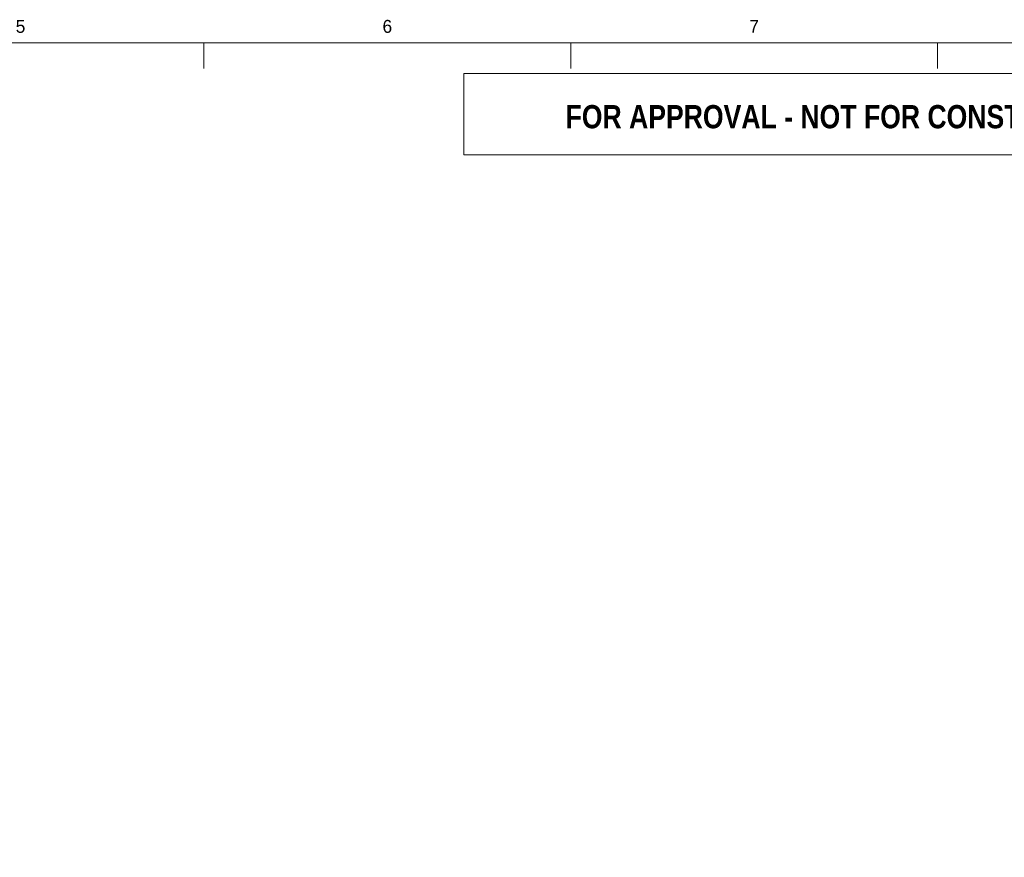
# Model space of a CAD drawing. Header units: millimetres. Extents: x 17 to 413, y 4 to 292.
# Tile 206 of 207: x 182 to 279, y 210 to 292. Entities that reach past the tile are written whole.
import ezdxf
from ezdxf.enums import TextEntityAlignment as Align

# ---------------------------------------------------------------- set-up
doc = ezdxf.new("R2010")
doc.units = ezdxf.units.MM
for name, color, linetype in [('LINE-INK', 7, 'Continuous'), ('LINE-RED', 7, 'Continuous'), ('TEXT-RED', 7, 'Continuous'), ('TEXT-STEEL_GREY', 7, 'Continuous')]:
    doc.layers.add(name, color=color, linetype=linetype)
doc.styles.add('OpenSansCondensed-Bold', font='OpenSansCondensed-Bold.ttf')

msp = doc.modelspace()

# ---------------------------------------------------------------- linework, layer by layer
at = {"layer": 'LINE-INK', "lineweight": 5}
for p, q in [((200.625, 290), (200.625, 287.5)), ((236.75, 290), (236.75, 287.5)), ((272.875, 290), (272.875, 287.5))]:
    msp.add_line(p, q, dxfattribs=at)
msp.add_lwpolyline([(20, 7), (413, 7), (413, 290), (20, 290)], close=True, dxfattribs=at)
at = {"layer": 'LINE-RED', "lineweight": 5}
msp.add_lwpolyline([(226.207, 279), (303, 279), (303, 287), (226.207, 287)], close=True, dxfattribs=at)

# ---------------------------------------------------------------- texts
at = {"layer": 'TEXT-RED', "style": 'OpenSansCondensed-Bold'}
msp.add_text('FOR APPROVAL - NOT FOR CONSTRUCTION', height=2.286, dxfattribs=at).set_placement((264.604, 281.6), align=Align.CENTER)
at = {"layer": 'TEXT-STEEL_GREY'}
for s, p in [('5', (182.562, 291)), ('6', (218.688, 291)), ('7', (254.812, 291))]:
    msp.add_text(s, height=1.27, dxfattribs=at).set_placement(p, align=Align.CENTER)

doc.saveas('drawing.dxf')
